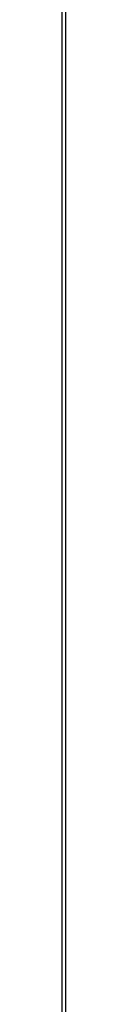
# Model space of a CAD drawing. Header units: millimetres. Extents: x -1135 to -483, y 786 to 1438.
# Tile 9 of 14: x -809.0106 to -808.9495, y 1121.2278 to 1139.1793. Entities that reach past the tile are written whole.
import ezdxf

# ---------------------------------------------------------------- set-up
doc = ezdxf.new("R2010")
doc.units = ezdxf.units.MM
doc.layers.add('EXTRUSIÓN', color=7, linetype='Continuous')

msp = doc.modelspace()

# ---------------------------------------------------------------- linework, layer by layer
at = {"layer": 'EXTRUSIÓN'}
for points in [[(-809.011, 972.905), (-809.011, 1251.226)], [(-809.011, 978.731), (-809.011, 1245.4)], [(-809.011, 978.731), (-809.011, 1245.4)], [(-809.011, 984.557), (-809.011, 1239.574)], [(-808.949, 1065.184), (-808.949, 1158.947)], [(-808.949, 1065.184), (-808.949, 1158.947)]]:
    msp.add_lwpolyline(points, dxfattribs=at)

doc.saveas('drawing.dxf')
